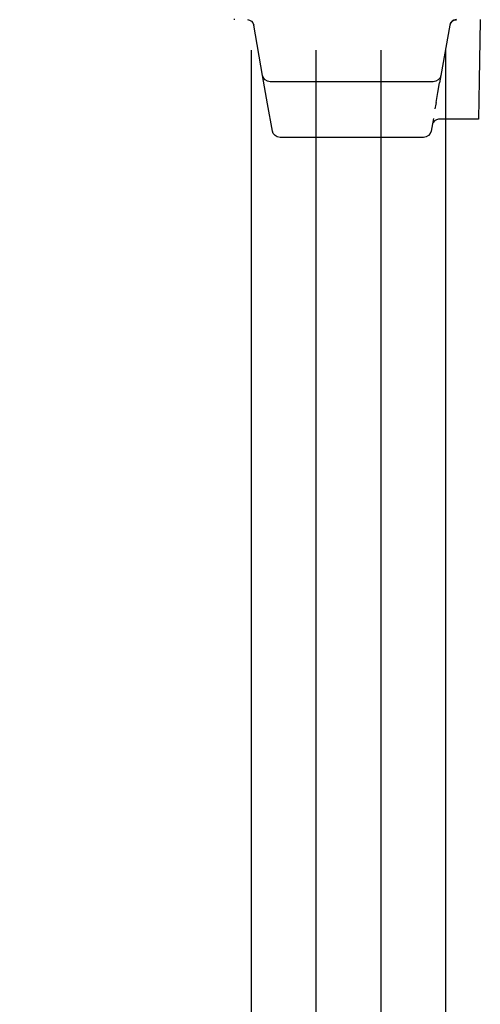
# Model space of a CAD drawing. Header units: centimetres. Extents: x 8435 to 34224, y 15581 to 23928.
# Tile 5 of 256: x 13234 to 13269, y 19415 to 19491. Entities that reach past the tile are written whole.
import ezdxf
from ezdxf import colors
from ezdxf.entities.mleader import LeaderData, LeaderLine
from ezdxf.math import Vec2, Vec3

# ---------------------------------------------------------------- set-up
doc = ezdxf.new("R2010")
doc.units = ezdxf.units.CM
doc.header["$LTSCALE"] = 0.2
for name, color, linetype, lineweight in [('2DH_PLS_cchp', 215, 'Continuous', 30), ('2DH_PLS_cchz', 103, 'Continuous', 30), ('_ET_OPIS', 7, 'Continuous', 20)]:
    doc.layers.add(name, color=color, linetype=linetype, lineweight=lineweight)
doc.styles.add('SIMPLEX', font='simplex.shx', dxfattribs={"height": 12})

# ---------------------------------------------------------------- blocks, each defined once
blk = doc.blocks.new('A$C557f46fc')
at = {"linetype": 'Continuous'}
for p, q in [((226.11, 106.72), (226.21, 106.72)), ((226.21, 106.72), (235.51, 106.55)), ((235.51, 106.55), (241.51, 106.45)), ((241.51, 106.45), (241.51, 100.27)), ((226.94, 102), (234.72, 100.63)), ((234.72, 100.63), (235.87, 100.43)), ((237.36, 100.17), (235.87, 100.43)), ((235.71, 99.45), (235.71, 96.69)), ((238.91, 99.89), (237.36, 100.17)), ((241.37, 99.46), (243.32, 99.11)), ((244.31, 97.93), (244.31, 75.76)), ((235.71, 96.69), (235.71, 77.01)), ((235.71, 77.01), (235.71, 74.25)), ((243.32, 74.58), (239.1, 73.84)), ((234.72, 73.07), (226.94, 71.69)), ((239.1, 73.84), (234.72, 73.07))]:
    blk.add_line(p, q, dxfattribs=at)
for centre in [(227.11, 102.99), (242.51, 100.27)]:
    blk.add_arc(centre, 1, 180, 260, dxfattribs=at)
at = {"linetype": 'Continuous', "extrusion": (0, 0, -1)}
for centre, radius, start, end in [((-234.51, 99.45), 1.2, 100, 180), ((-243.11, 97.93), 1.2, 100, 180), ((-243.11, 75.76), 1.2, 180, 260), ((-234.51, 74.25), 1.2, 180, 260), ((-227.11, 70.71), 1, 0, 80)]:
    blk.add_arc(centre, radius, start, end, dxfattribs=at)
at = {"linetype": 'Continuous'}
for centre, major_axis, ratio, start_param, end_param in [((226.31, 102.99), (0.2, 0), 0.10051, 3.141593, 4.177762), ((227.11, 102.99), (0.174, 0.985), 0.898854, 1.745329, 3.141593)]:
    blk.add_ellipse(centre, major_axis=major_axis, ratio=ratio, start_param=start_param, end_param=end_param, dxfattribs=at)
blk.add_open_spline([(238.91, 99.89), (239.26, 99.83), (239.59, 99.75), (239.88, 99.67)], degree=3, dxfattribs=at)
blk.add_open_spline([(226.11, 68.77), (226.11, 68.75), (226.11, 68.72), (226.11, 68.67), (226.11, 68.65), (226.11, 68.63)], degree=3, knots=[0, 0, 0, 0, 0.612645, 0.612645, 1, 1, 1, 1], dxfattribs=at)

msp = doc.modelspace()

# ---------------------------------------------------------------- linework, layer by layer
at = {"layer": '2DH_PLS_cchp'}
for p, q in [((13251.599, 19488.545), (13251.599, 18926.16)), ((13261.599, 19488.545), (13261.599, 19202.66))]:
    msp.add_line(p, q, dxfattribs=at)
at = {"layer": '2DH_PLS_cchz'}
for p, q in [((13256.599, 19488.545), (13256.599, 18936.16)), ((13266.599, 19488.545), (13266.599, 19212.66))]:
    msp.add_line(p, q, dxfattribs=at)

# ---------------------------------------------------------------- block references
at = {"xscale": 0.5, "yscale": 0.5, "zscale": 0.5, "rotation": 270}
msp.add_blockref('A$C557f46fc', (13215.941, 19603.961), dxfattribs=at)

# ---------------------------------------------------------------- leaders
at = {"layer": '_ET_OPIS', "ltscale": 2}
ml = msp.add_multileader_mtext('Standard', dxfattribs=at)
ml.set_content('JEDNOSTKA ZEWNĘTRZNA\\PMULTI SPLIT\\PMoc:\\P-chłodnicza:12.0kW\\P-grzewcza:12.0kW\\PDane elektryczne; 1{\\fArial|b0|i0|c238|p34;\\H1.08333x;~\\fMS Shell Dlg 2|b0|i0|c238|p0;\\H0.65385x; \\H1.41176x;230V}, 50Hz\\Pmontaż na ścianie budynku', color=256, style='SIMPLEX')
ml.set_leader_properties()
ml.build(insert=Vec2(0, 0))
ml.multileader.update_dxf_attribs({"dogleg_length": 2, "arrow_head_size": 8})
ctx = ml.context
ctx.base_point, ctx.char_height, ctx.arrow_head_size, ctx.landing_gap_size, ctx.plane_origin = Vec3(12997.976, 19569.948), 8, 8, 1, Vec3(13488.966, 19625.147)
notes = []
notes.append((ctx, [(0, (1, 1, 0), (13205.792, 19569.948), (-1, 0), 2, [(1, [(13234.967, 19546.805)], 0, [])])]))
ctx.mtext.insert, ctx.mtext.width, ctx.mtext.defined_height, ctx.mtext.flow_direction = Vec3(12998.976, 19575.281), 213.05204, 51.024, 5
for ctx, leaders in notes:
    for number, flags, end, landing, length, lines in leaders:
        leader = LeaderData()
        leader.index, (leader.has_last_leader_line, leader.has_dogleg_vector, leader.attachment_direction) = number, flags
        leader.last_leader_point, leader.dogleg_vector, leader.dogleg_length = Vec3(end), Vec3(landing), length
        for number, points, colour, breaks in lines:
            line = LeaderLine()
            line.index, line.vertices, line.color, line.breaks = number, Vec3.list(points), colors.encode_raw_color(colour), breaks
            leader.lines.append(line)
        ctx.leaders.append(leader)

doc.saveas('drawing.dxf')
